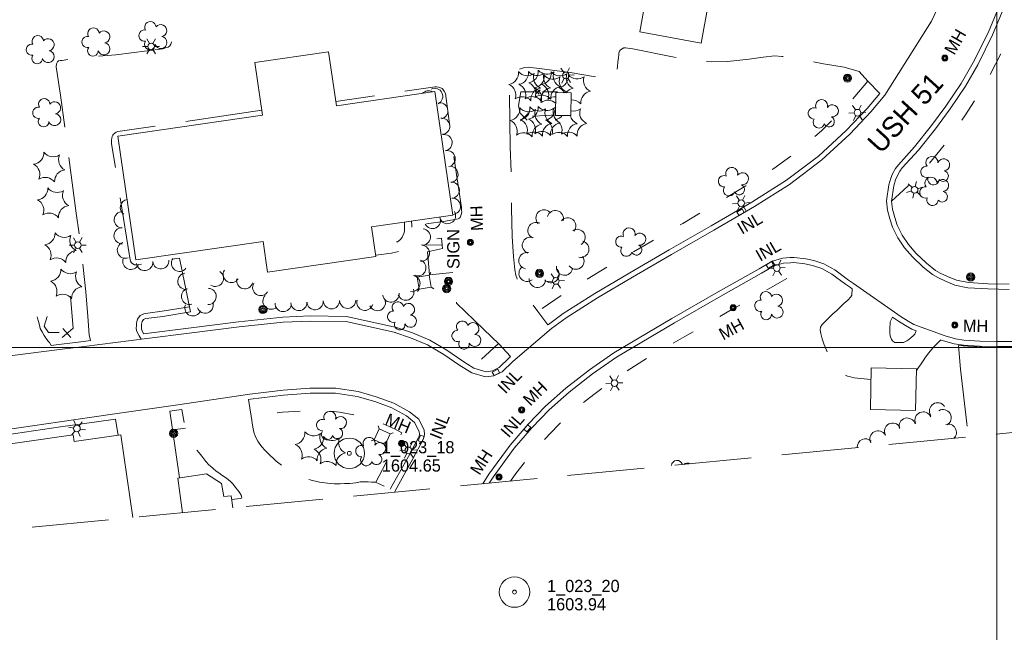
# Model space of a CAD drawing. Header units: feet. Extents: x 186943 to 189447, y 249149 to 251000.
# Tile 5 of 9: x 188020 to 188504, y 249860 to 250161. Entities that reach past the tile are written whole.
import ezdxf
from ezdxf.enums import TextEntityAlignment as Align

# ---------------------------------------------------------------- set-up
doc = ezdxf.new("R2010")
doc.units = ezdxf.units.FT
doc.header["$MEASUREMENT"] = 0
for name, pattern in [('DGN Style 3', [52.919246, 37.799462, -15.119785]), ('DGN Style 4', [60.516938, 30.239569, -15.119785, 0.037799, -15.119785]), ('DGN Style 5', [26.459623, 11.339838, -15.119785])]:
    doc.linetypes.add(name, pattern=pattern)
for name, color, linetype, lineweight in [('E_DRN_Grate', 151, 'Continuous', 0), ('E_DWY', 73, 'DGN Style 3', 0), ('E_LAND_Vegetation', 21, 'Continuous', 0), ('E_MAP_GridLines', 251, 'Continuous', 0), ('E_MAP_Limits', 21, 'DGN Style 3', 0), ('E_MAP_PassPoints', 40, 'Continuous', 0), ('E_MISCPROP', 40, 'Continuous', 0), ('E_MISCPROP_HvyLine', 54, 'Continuous', 13), ('E_MISCPROP_Railing', 40, 'Continuous', 0), ('E_PATH_Sidewalk', 73, 'DGN Style 5', 0), ('E_RDWY', 40, 'Continuous', 13), ('E_RDWY_Name', 221, 'Continuous', 0), ('E_UTL_AboveGroundPipe', 40, 'DGN Style 4', 0)]:
    doc.layers.add(name, color=color, linetype=linetype, lineweight=lineweight)
doc.styles.add('Style-IGR_FONT_0', font='IGR_FONT_0.shx')

# ---------------------------------------------------------------- blocks, each defined once
blk = doc.blocks.new('PP')
at = {"layer": 'E_MAP_PassPoints', "color": 40, "linetype": 'Continuous', "lineweight": 0}
for radius in [7.5, 0.96]:
    blk.add_circle((0, 0), radius, dxfattribs=at)
blk = doc.blocks.new('TREE')
at = {"layer": 'E_LAND_Vegetation', "color": 93, "linetype": 'Continuous', "lineweight": 0}
for centre, radius, start, end in [((-1.47, 4.28), 2.78, 1.3945, 209.1675), ((3.57, 2.42), 2.97, 278.4237, 139.6575), ((-4.47, 0.2), 2.78, 78.0716, 279.0826), ((-2.01, -4.2), 2.61, 140.7797, 358.7123), ((3.46, -3.43), 2.97, 196.0745, 79.0477)]:
    blk.add_arc(centre, radius, start, end, dxfattribs=at)
blk = doc.blocks.new('LTP')
at = {"layer": 'E_MISCPROP', "color": 20, "linetype": 'Continuous', "lineweight": 0}
for p, q in [((-1.64, 0.07), (-4.24, 0.14)), ((-0.8, 1.43), (-2, 3.73)), ((0.9, 1.42), (2.27, 3.65)), ((-0.88, -1.42), (-2.24, -3.61)), ((0.76, -1.47), (2, -3.65)), ((1.64, -0.02), (4.16, -0.09))]:
    blk.add_line(p, q, dxfattribs=at)
blk.add_circle((0, 0), 1.64, dxfattribs=at)
blk = doc.blocks.new('INLT')
at = {"layer": 'E_MISCPROP_Railing', "color": 40, "linetype": 'Continuous', "lineweight": 0, "flags": 128}
blk.add_lwpolyline([(3, -2), (3, 0), (0, 0), (0, -2), (3, -2)], dxfattribs=at)
blk = doc.blocks.new('INL_2')
at = {"layer": 'E_MISCPROP_Railing', "color": 40, "linetype": 'Continuous', "lineweight": 0, "style": 'Style-IGR_FONT_0'}
blk.add_text('INL', height=6, rotation=360, dxfattribs=at).set_placement((-5.74, -3.01))
blk = doc.blocks.new('INL_3')
at = {"layer": 'E_MISCPROP_Railing', "color": 40, "linetype": 'Continuous', "lineweight": 0, "style": 'Style-IGR_FONT_0'}
blk.add_text('INL', height=6, rotation=0, dxfattribs=at).set_placement((-5.74, -3.01))
blk = doc.blocks.new('INL_4')
at = {"layer": 'E_MISCPROP_Railing', "color": 40, "linetype": 'Continuous', "lineweight": 0, "style": 'Style-IGR_FONT_0'}
blk.add_text('INL', height=6, rotation=360, dxfattribs=at).set_placement((-5.74, -3.01))
blk = doc.blocks.new('INL_5')
at = {"layer": 'E_MISCPROP_Railing', "color": 40, "linetype": 'Continuous', "lineweight": 0, "style": 'Style-IGR_FONT_0'}
blk.add_text('INL', height=6, rotation=0.0003, dxfattribs=at).set_placement((-5.74, -3.01))
blk = doc.blocks.new('INL_6')
at = {"layer": 'E_MISCPROP_Railing', "color": 40, "linetype": 'Continuous', "lineweight": 0, "style": 'Style-IGR_FONT_0'}
blk.add_text('INL', height=6, rotation=359.9999, dxfattribs=at).set_placement((-5.74, -3.01))
blk = doc.blocks.new('MHO_3')
at = {"layer": 'E_DRN_Grate', "color": 20, "linetype": 'Continuous', "lineweight": 0}
for centre, radius in [((0.06, 0.01), 1.5), ((0.07, 0.01), 1.22), ((0.06, 0), 0.968), ((0.03, -0.01), 0.605)]:
    blk.add_circle(centre, radius, dxfattribs=at)
blk = doc.blocks.new('MHT_3')
at = {"layer": 'E_DRN_Grate', "color": 20, "linetype": 'Continuous', "lineweight": 0, "style": 'Style-IGR_FONT_0'}
blk.add_text('MH', height=6, rotation=359.9999, dxfattribs=at).set_placement((-0.08, -3.13), align=Align.CENTER)
blk = doc.blocks.new('MHO_4')
at = {"layer": 'E_DRN_Grate', "color": 20, "linetype": 'Continuous', "lineweight": 0}
for centre, radius in [((0.06, 0.01), 1.5), ((0.07, 0.01), 1.22), ((0.06, 0), 0.968), ((0.03, -0.01), 0.605)]:
    blk.add_circle(centre, radius, dxfattribs=at)
blk = doc.blocks.new('MHT_4')
at = {"layer": 'E_DRN_Grate', "color": 20, "linetype": 'Continuous', "lineweight": 0, "style": 'Style-IGR_FONT_0'}
blk.add_text('MH', height=6, rotation=359.9999, dxfattribs=at).set_placement((-0.08, -3.13), align=Align.CENTER)
blk = doc.blocks.new('MHO_5')
at = {"layer": 'E_DRN_Grate', "color": 20, "linetype": 'Continuous', "lineweight": 0}
for centre, radius in [((0.06, 0.01), 1.5), ((0.07, 0.01), 1.22), ((0.06, 0), 0.968), ((0.03, -0.01), 0.605)]:
    blk.add_circle(centre, radius, dxfattribs=at)
blk = doc.blocks.new('MHT_5')
at = {"layer": 'E_DRN_Grate', "color": 20, "linetype": 'Continuous', "lineweight": 0, "style": 'Style-IGR_FONT_0'}
blk.add_text('MH', height=6, rotation=359.9999, dxfattribs=at).set_placement((-0.08, -3.13), align=Align.CENTER)
blk = doc.blocks.new('MHO_6')
at = {"layer": 'E_DRN_Grate', "color": 20, "linetype": 'Continuous', "lineweight": 0}
for centre, radius in [((0.06, 0.01), 1.5), ((0.07, 0.01), 1.22), ((0.06, 0), 0.968), ((0.03, -0.01), 0.605)]:
    blk.add_circle(centre, radius, dxfattribs=at)
blk = doc.blocks.new('MHT_6')
at = {"layer": 'E_DRN_Grate', "color": 20, "linetype": 'Continuous', "lineweight": 0, "style": 'Style-IGR_FONT_0'}
blk.add_text('MH', height=6, rotation=359.9999, dxfattribs=at).set_placement((-0.08, -3.13), align=Align.CENTER)
blk = doc.blocks.new('PED')
at = {"layer": 'E_UTL_AboveGroundPipe', "color": 101, "linetype": 'Continuous', "lineweight": 13}
for p, q in [((-3.12, 2.9), (-4.17, 3.96)), ((2.88, 2.9), (3.95, 3.96)), ((-4.18, -4.16), (-3.12, -3.1)), ((3.94, -4.16), (2.88, -3.1))]:
    blk.add_line(p, q, dxfattribs=at)
at = {"layer": 'E_UTL_AboveGroundPipe', "color": 101, "linetype": 'Continuous', "lineweight": 13, "flags": 128}
blk.add_lwpolyline([(-3.12, -3.1), (2.88, -3.1), (2.88, 2.9), (-3.12, 2.9)], close=True, dxfattribs=at)
blk = doc.blocks.new('TREE_1')
at = {"layer": 'E_LAND_Vegetation', "color": 93, "linetype": 'Continuous', "lineweight": 0}
for centre, radius, start, end in [((-1.47, 4.28), 2.78, 1.3945, 209.1674), ((3.57, 2.42), 2.97, 278.4236, 139.6574), ((-4.47, 0.2), 2.78, 78.0715, 279.0825), ((-2.01, -4.2), 2.61, 140.7796, 358.7122), ((3.46, -3.43), 2.97, 196.0744, 79.0476)]:
    blk.add_arc(centre, radius, start, end, dxfattribs=at)
blk = doc.blocks.new('PINEL')
at = {"layer": 'E_LAND_Vegetation', "color": 93, "linetype": 'Continuous', "lineweight": 0}
for centre, start, end in [((-8.14, 7.32), 275.2112, 0.9761), ((2.26, 10.71), 215.2112, 300.9761), ((10.41, 3.41), 155.2112, 240.9761), ((-10.4, -3.39), 335.2112, 60.9761), ((8.15, -7.3), 95.2112, 180.9761), ((-2.25, -10.7), 35.2112, 120.9761)]:
    blk.add_arc(centre, 5.72, start, end, dxfattribs=at)
blk = doc.blocks.new('LTP_1')
at = {"layer": 'E_MISCPROP', "color": 20, "linetype": 'Continuous', "lineweight": 0}
for p, q in [((-1.63, 0.07), (-4.24, 0.14)), ((-0.8, 1.43), (-2, 3.73)), ((0.9, 1.42), (2.27, 3.65)), ((-0.88, -1.42), (-2.24, -3.61)), ((0.76, -1.47), (2, -3.65)), ((1.64, -0.02), (4.16, -0.09))]:
    blk.add_line(p, q, dxfattribs=at)
blk.add_circle((0, 0), 1.64, dxfattribs=at)
blk = doc.blocks.new('POLE')
at = {"layer": 'E_MISCPROP', "color": 20, "linetype": 'Continuous', "lineweight": 0}
for centre, radius in [((-0.01, 0.02), 2.02), ((-0.01, 0.03), 1.52), ((0, -0.01), 1.01), ((0, 0), 0.502)]:
    blk.add_circle(centre, radius, dxfattribs=at)
blk = doc.blocks.new('LTP_3')
at = {"layer": 'E_MISCPROP', "color": 20, "linetype": 'Continuous', "lineweight": 0}
for p, q in [((-1.63, 0.07), (-4.24, 0.14)), ((-0.8, 1.43), (-2, 3.73)), ((0.9, 1.42), (2.27, 3.65)), ((-0.88, -1.42), (-2.24, -3.61)), ((0.76, -1.47), (2, -3.65)), ((1.64, -0.02), (4.16, -0.09))]:
    blk.add_line(p, q, dxfattribs=at)
blk.add_circle((0, 0), 1.64, dxfattribs=at)
blk = doc.blocks.new('TREE_2')
at = {"layer": 'E_LAND_Vegetation', "color": 93, "linetype": 'Continuous', "lineweight": 0}
for centre, radius, start, end in [((-1.47, 4.28), 2.78, 1.3946, 209.1676), ((3.57, 2.42), 2.97, 278.4237, 139.6576), ((-4.47, 0.2), 2.78, 78.0716, 279.0827), ((-2.01, -4.2), 2.61, 140.7798, 358.7124), ((3.46, -3.43), 2.97, 196.0746, 79.0478)]:
    blk.add_arc(centre, radius, start, end, dxfattribs=at)
blk = doc.blocks.new('PINEL_1')
at = {"layer": 'E_LAND_Vegetation', "color": 93, "linetype": 'Continuous', "lineweight": 0}
for centre, start, end in [((-8.14, 7.32), 275.2114, 0.9763), ((2.26, 10.71), 215.2114, 300.9763), ((10.41, 3.41), 155.2114, 240.9763), ((-10.4, -3.39), 335.2114, 60.9763), ((8.15, -7.3), 95.2114, 180.9763), ((-2.25, -10.7), 35.2114, 120.9763)]:
    blk.add_arc(centre, 5.72, start, end, dxfattribs=at)
blk = doc.blocks.new('POLE_1')
at = {"layer": 'E_MISCPROP', "color": 20, "linetype": 'Continuous', "lineweight": 0}
for centre, radius in [((-0.01, 0.02), 2.02), ((-0.01, 0.03), 1.52), ((0, -0.01), 1.01), ((0, 0), 0.502)]:
    blk.add_circle(centre, radius, dxfattribs=at)
blk = doc.blocks.new('SIGN_2')
at = {"layer": 'E_MISCPROP', "color": 20, "linetype": 'Continuous', "lineweight": 0, "style": 'Style-IGR_FONT_0'}
blk.add_text('SIGN', height=6, rotation=359.9999, dxfattribs=at).set_placement((-9.61, -0.01), align=Align.MIDDLE_LEFT)
blk = doc.blocks.new('POLE_2')
at = {"layer": 'E_MISCPROP', "color": 20, "linetype": 'Continuous', "lineweight": 0}
for centre, radius in [((-0.01, 0.02), 2.02), ((-0.01, 0.03), 1.52), ((0, -0.01), 1.01), ((0, 0), 0.502)]:
    blk.add_circle(centre, radius, dxfattribs=at)
blk = doc.blocks.new('TREE_3')
at = {"layer": 'E_LAND_Vegetation', "color": 93, "linetype": 'Continuous', "lineweight": 0}
for centre, radius, start, end in [((-1.47, 4.28), 2.78, 1.3946, 209.1675), ((3.57, 2.42), 2.97, 278.4237, 139.6575), ((-4.47, 0.2), 2.78, 78.0716, 279.0826), ((-2.01, -4.2), 2.61, 140.7797, 358.7123), ((3.46, -3.43), 2.97, 196.0745, 79.0477)]:
    blk.add_arc(centre, radius, start, end, dxfattribs=at)
blk = doc.blocks.new('LTP_5')
at = {"layer": 'E_MISCPROP', "color": 20, "linetype": 'Continuous', "lineweight": 0}
for p, q in [((-1.64, 0.07), (-4.24, 0.14)), ((-0.8, 1.43), (-2, 3.73)), ((0.9, 1.42), (2.27, 3.65)), ((-0.88, -1.42), (-2.24, -3.61)), ((0.76, -1.47), (2, -3.65)), ((1.64, -0.02), (4.16, -0.09))]:
    blk.add_line(p, q, dxfattribs=at)
blk.add_circle((0, 0), 1.64, dxfattribs=at)
blk = doc.blocks.new('POLE_4')
at = {"layer": 'E_MISCPROP', "color": 20, "linetype": 'Continuous', "lineweight": 0}
for centre, radius in [((-0.01, 0.02), 2.02), ((-0.01, 0.03), 1.52), ((0, -0.01), 1.01), ((0, 0), 0.502)]:
    blk.add_circle(centre, radius, dxfattribs=at)
blk = doc.blocks.new('POLE_6')
at = {"layer": 'E_MISCPROP', "color": 20, "linetype": 'Continuous', "lineweight": 0}
for centre, radius in [((-0.01, 0.02), 2.02), ((-0.01, 0.03), 1.52), ((0, -0.01), 1.01), ((0, 0), 0.502)]:
    blk.add_circle(centre, radius, dxfattribs=at)
blk = doc.blocks.new('LTP_7')
at = {"layer": 'E_MISCPROP', "color": 20, "linetype": 'Continuous', "lineweight": 0}
for p, q in [((-1.64, 0.07), (-4.24, 0.14)), ((-0.8, 1.43), (-2, 3.73)), ((0.9, 1.42), (2.27, 3.65)), ((-0.88, -1.42), (-2.24, -3.61)), ((0.76, -1.47), (2, -3.65)), ((1.64, -0.02), (4.16, -0.09))]:
    blk.add_line(p, q, dxfattribs=at)
blk.add_circle((0, 0), 1.64, dxfattribs=at)
blk = doc.blocks.new('TREE_6')
at = {"layer": 'E_LAND_Vegetation', "color": 93, "linetype": 'Continuous', "lineweight": 0}
for centre, radius, start, end in [((-1.47, 4.28), 2.78, 1.3945, 209.1675), ((3.57, 2.42), 2.97, 278.4236, 139.6575), ((-4.47, 0.2), 2.78, 78.0715, 279.0825), ((-2.01, -4.2), 2.61, 140.7796, 358.7122), ((3.46, -3.43), 2.97, 196.0744, 79.0477)]:
    blk.add_arc(centre, radius, start, end, dxfattribs=at)
blk = doc.blocks.new('MHO_16')
at = {"layer": 'E_DRN_Grate', "color": 20, "linetype": 'Continuous', "lineweight": 0}
for centre, radius in [((0.06, 0.01), 1.5), ((0.07, 0.01), 1.22), ((0.06, 0), 0.968), ((0.03, -0.01), 0.605)]:
    blk.add_circle(centre, radius, dxfattribs=at)
blk = doc.blocks.new('MHT_15')
at = {"layer": 'E_DRN_Grate', "color": 20, "linetype": 'Continuous', "lineweight": 0, "style": 'Style-IGR_FONT_0'}
blk.add_text('MH', height=6, rotation=0.0001, dxfattribs=at).set_placement((-0.08, -3.13), align=Align.CENTER)
blk = doc.blocks.new('MHO_18')
at = {"layer": 'E_DRN_Grate', "color": 20, "linetype": 'Continuous', "lineweight": 0}
for centre, radius in [((0.06, 0.01), 1.5), ((0.07, 0.01), 1.22), ((0.06, 0), 0.968), ((0.03, -0.01), 0.605)]:
    blk.add_circle(centre, radius, dxfattribs=at)
blk = doc.blocks.new('MHT_17')
at = {"layer": 'E_DRN_Grate', "color": 20, "linetype": 'Continuous', "lineweight": 0, "style": 'Style-IGR_FONT_0'}
blk.add_text('MH', height=6, rotation=360, dxfattribs=at).set_placement((-0.08, -3.13), align=Align.CENTER)
blk = doc.blocks.new('MHO_19')
at = {"layer": 'E_DRN_Grate', "color": 20, "linetype": 'Continuous', "lineweight": 0}
for centre, radius in [((0.06, 0.01), 1.5), ((0.07, 0.01), 1.22), ((0.06, 0), 0.968), ((0.03, -0.01), 0.605)]:
    blk.add_circle(centre, radius, dxfattribs=at)
blk = doc.blocks.new('MHT_18')
at = {"layer": 'E_DRN_Grate', "color": 20, "linetype": 'Continuous', "lineweight": 0, "style": 'Style-IGR_FONT_0'}
blk.add_text('MH', height=6, rotation=0.0001, dxfattribs=at).set_placement((-0.08, -3.13), align=Align.CENTER)

msp = doc.modelspace()

# ---------------------------------------------------------------- linework, layer by layer
at = {"layer": 'E_DWY', "color": 51, "linetype": 'DGN Style 3', "lineweight": 0, "flags": 128}
for points in [[(188054.3, 250003.46), (188053.71, 250006.38), (188053.07, 250015.25), (188052.06, 250027.48), (188050.35, 250043.66), (188047.35, 250066.19), (188043.6, 250094.72), (188039.64, 250124.12), (188037.42, 250138.16), (188037.65, 250139.55), (188038.08, 250140.6), (188038.66, 250141), (188039.59, 250141.18), (188040.45, 250141.25), (188048.01, 250142.36), (188066.82, 250144.09), (188089.89, 250147.01), (188091.28, 250147.43), (188092.5, 250147.84), (188093.3, 250148.41), (188093.82, 250149.23), (188094.1, 250150.21), (188094.14, 250150.95), (188092.82, 250163.01), (188090.69, 250174.48), (188089.36, 250184.49), (188088.55, 250192.09), (188087.78, 250197.92), (188086.14, 250209.79), (188083.61, 250227.36), (188082.33, 250236.06), (188083.61, 250236.28), (188104.44, 250237.88), (188126.11, 250239.45), (188142.3, 250241.32), (188155.29, 250242.59), (188164.71, 250243.83), (188177.88, 250244.89), (188187.32, 250245.42), (188196.4, 250246.08), (188207.49, 250247.72), (188221.7, 250248.07), (188229.35, 250247.95), (188230.35, 250248.16), (188231.33, 250248.4), (188232.26, 250248.64), (188232.91, 250248.84), (188233.21, 250249.11), (188233.39, 250249.56), (188233.49, 250250.37), (188233.5, 250251.39), (188233.54, 250252.51), (188233.55, 250253.48), (188233.51, 250254.99), (188233.5, 250256.31), (188233.44, 250257.01), (188232.88, 250262.23)], [(188442.45, 250125.06), (188436.56, 250131.12), (188432.31, 250135.79), (188424.92, 250137.91), (188414.72, 250139.65), (188407.93, 250140.9), (188400.3, 250142.14), (188394.3, 250143.28), (188390.91, 250143.46), (188385.09, 250142.9), (188378.18, 250141.89), (188367.51, 250140.81), (188359.57, 250140.5), (188351.53, 250141.09), (188340.53, 250143.04), (188321.1, 250146.91), (188317.48, 250147.49), (188316.66, 250147.42), (188314.97, 250146.4), (188314.51, 250145.8), (188314.23, 250144.88), (188314.17, 250144.04), (188314.05, 250142.73), (188313.73, 250140.38), (188313.47, 250138.38), (188313.26, 250136.53), (188313.09, 250134.88), (188312.89, 250133.58), (188312.74, 250132.9), (188312.46, 250132.12), (188312.23, 250131.86), (188311.74, 250131.58), (188303.73, 250133.01), (188290.16, 250135.27), (188276.35, 250137.19), (188269.62, 250137.95), (188267.84, 250137.86), (188265.32, 250137.01), (188262.03, 250134.78), (188260.3, 250132.49), (188260.34, 250125.87), (188260.78, 250098.65), (188261.32, 250079.73), (188261.39, 250068.54), (188261.69, 250054.71), (188262.32, 250044.79), (188263.02, 250038.3), (188263.55, 250035.7), (188264.19, 250033.8), (188264.79, 250032.38), (188266.86, 250028.17), (188274.29, 250017.82), (188279.31, 250011.17)], [(188228.97, 250062.22), (188235.09, 250063.34), (188235.79, 250063.76), (188236.27, 250064.35), (188236.95, 250066.63), (188236.83, 250067.59), (188236.71, 250068.95), (188233.38, 250091.69), (188228.86, 250124.99), (188228.27, 250126.18), (188227.67, 250127.06), (188227.21, 250127.4), (188226.08, 250128.01), (188225.54, 250128.16), (188224.44, 250128.34), (188223.86, 250128.33), (188175.01, 250121.07)], [(188138.54, 250116.85), (188067.79, 250106.26), (188067.03, 250105.95), (188066.5, 250105.69), (188066.09, 250105.4), (188065.71, 250105.02), (188065.41, 250104.58), (188065.04, 250103.9), (188064.79, 250103.04), (188064.66, 250102.08), (188064.66, 250101.45), (188064.69, 250100.8), (188064.73, 250100.19), (188073.66, 250044.15), (188073.78, 250043.39), (188074.06, 250042.51), (188074.48, 250041.74), (188075.12, 250041.16), (188075.93, 250040.78), (188076.9, 250040.75), (188078.16, 250040.89), (188079.99, 250041.18), (188098.07, 250044.05)], [(188260.94, 249995.63), (188255.33, 250001.67), (188247.58, 250009.13), (188234.36, 250021.92), (188233.35, 250028.56), (188232.81, 250036.99), (188221.1, 250035.76), (188220.11, 250047.2), (188227.47, 250048.73), (188226.91, 250053.87), (188219.51, 250052.64), (188217.91, 250060.64), (188228.97, 250062.22)], [(188103.46, 250017.65), (188098.07, 250044.05)], [(188428.94, 250028.89), (188428.76, 250025.89), (188428.17, 250024.95), (188426.69, 250023.33), (188424.87, 250021.69), (188423.2, 250020.12), (188421.31, 250018.33), (188419.45, 250016.62), (188417.62, 250014.84), (188415.74, 250013.09), (188414.13, 250011.37), (188413.36, 250010.14), (188413.22, 250008.82), (188413.47, 250006.96), (188414.21, 250004.33), (188414.95, 250001.89), (188416.21, 249998.75), (188417.31, 249996.34), (188418.61, 249993.95), (188419.98, 249991.42), (188421.04, 249989.71), (188422.26, 249988.26), (188423.71, 249987.31), (188425.22, 249986.61), (188426.58, 249986.06), (188428.06, 249985.67), (188429.29, 249985.32), (188429.95, 249985.14), (188438.12, 249984.29)], [(188079.33, 250004.2), (188078.21, 250005.81), (188077.54, 250007.23), (188077.05, 250008.39), (188076.88, 250009.62), (188076.9, 250010.95), (188076.96, 250011.9), (188077.11, 250012.81), (188077.54, 250014.04), (188078.77, 250015.79), (188080.61, 250016.68), (188082.6, 250017.03), (188089.64, 250017.87), (188103.08, 250020.02)], [(188035.02, 250001.03), (188034.23, 250002.47), (188033.44, 250003.41), (188032.51, 250004.56), (188031.5, 250006.05), (188030.51, 250007.78), (188029.67, 250009.49), (188029.25, 250011.14), (188028.82, 250012.9), (188028.35, 250014.43), (188028.16, 250015.23)], [(188080.47, 250006.87), (188079.83, 250008.25), (188079.48, 250009.06), (188079.39, 250009.77), (188079.4, 250010.85), (188079.45, 250011.61), (188079.54, 250012.19), (188079.78, 250012.89), (188080.44, 250013.82), (188081.39, 250014.28), (188082.97, 250014.56), (188089.98, 250015.39), (188103.48, 250017.55)], [(188460.29, 250008.33), (188459.68, 250006.59), (188458.93, 250005.86), (188457.95, 250004.95), (188456.76, 250004), (188455.74, 250003.29), (188454.16, 250002.5), (188449.9, 250002.6), (188448.91, 250003.12), (188448.19, 250004.04), (188447.65, 250005.78), (188447.48, 250007.07), (188447.42, 250008.67), (188447.41, 250009.8), (188447.53, 250012.08), (188447.55, 250012.3), (188447.58, 250012.68), (188448.74, 250015.03)], [(188472.42, 250003.86), (188469.03, 250000.43), (188468.08, 249999.3), (188466.53, 249997.42), (188464.96, 249995.34), (188463.77, 249993.5), (188462.76, 249992), (188461.48, 249990.18), (188460.5, 249988.82)], [(188481.34, 249999.02), (188481.1, 250000.99), (188492.71, 250000.22), (188511.52, 250000.1), (188511.5, 250000.52)], [(188481.34, 249999.02), (188482.21, 249989.36), (188485.2, 249962.67), (188486.15, 249956.13)], [(188132.01, 249974.45), (188133.3, 249966.24), (188134.12, 249960.83), (188134.65, 249958.47), (188135.56, 249956.16), (188136.56, 249954.05), (188137.57, 249952.49), (188138.74, 249951.09), (188139.89, 249949.77), (188141.34, 249948.28), (188145.71, 249944.24), (188148.32, 249942.24), (188150.28, 249940.83), (188152.56, 249939.4), (188155.28, 249937.98), (188157.61, 249936.8), (188159.34, 249936.18), (188161.69, 249935.21), (188163.46, 249934.63), (188165.63, 249934.15), (188166.94, 249933.92), (188170.94, 249933.42), (188174.11, 249933.11), (188177.05, 249933.1), (188179.23, 249933.12), (188181.94, 249933.26), (188184.84, 249933.6), (188187.03, 249933.95), (188189.35, 249934.06), (188190.88, 249933.99), (188192.51, 249933.93), (188194.53, 249933.86), (188201.77, 249930.47)], [(188123.74, 249925.31), (188128.17, 249925.85), (188128.61, 249926), (188128.76, 249926.37), (188128.4, 249927.42), (188127.66, 249928.71), (188126.83, 249929.89), (188125.73, 249931.29), (188124.5, 249932.82), (188123.4, 249934.04), (188122.07, 249935.13), (188120.72, 249936.14), (188119, 249937.25), (188117.43, 249938.44), (188116.14, 249939.33), (188114.73, 249940.51), (188113.43, 249941.64), (188112.54, 249942.4), (188111.13, 249944.01), (188109.1, 249946.58), (188107.72, 249948.29), (188106.72, 249949.62), (188105.7, 249951.13), (188104.93, 249952.32), (188104.16, 249953.52), (188103.24, 249954.9), (188102.39, 249956.49), (188101.94, 249957.6), (188101.63, 249958.39), (188101.29, 249959.33), (188100.94, 249960.7), (188099.33, 249969.64)], [(188066.65, 249964.9), (188067.99, 249956.87)], [(188093.38, 249968.77), (188094.75, 249959.82), (188098.16, 249935.94)]]:
    msp.add_lwpolyline(points, dxfattribs=at)
at = {"layer": 'E_LAND_Vegetation', "color": 93, "linetype": 'Continuous', "lineweight": 0}
for centre, radius, start, end in [((188275.2, 250135.03), 5.72, 280.4402, 6.2051), ((188285.25, 250139.37), 5.72, 220.4402, 306.2051), ((188294.02, 250132.83), 5.72, 160.4402, 246.2051), ((188271.75, 250133.38), 5.72, 280.4402, 6.2051), ((188273.93, 250124.17), 5.72, 340.4402, 66.2051), ((188281.8, 250137.71), 5.72, 220.4402, 306.2051), ((188283.65, 250133.53), 5.72, 280.4402, 6.2051), ((188290.58, 250131.18), 5.72, 160.4402, 246.2051), ((188293.69, 250137.86), 5.72, 220.4402, 306.2051), ((188302.47, 250131.33), 5.72, 160.4402, 246.2051), ((188220.52, 250122.33), 3.99, 60.4216, 136.1521), ((188223.58, 250123.59), 3.99, 295.5418, 115.5265), ((188270.48, 250122.51), 5.72, 340.4402, 66.2051), ((188282.37, 250122.67), 5.72, 28.4981, 66.2051), ((188289.3, 250120.31), 5.72, 100.4402, 117.1083), ((188292.75, 250121.96), 5.72, 100.4402, 143.2326), ((188301.2, 250120.46), 5.72, 100.4402, 186.2051), ((188226.12, 250116.46), 3.99, 284.8784, 104.8631), ((188279.26, 250115.98), 5.72, 47.4726, 126.2051), ((188282.7, 250117.63), 5.72, 85.4819, 126.2051), ((188291.15, 250116.13), 5.72, 40.4402, 94.7284), ((188277.07, 250117.59), 5.72, 280.4402, 6.2051), ((188287.12, 250121.93), 5.72, 220.4402, 225.4371), ((188291.84, 250122.07), 5.72, 257.7687, 306.2051), ((188300.62, 250115.53), 5.72, 160.4402, 246.2051), ((188227.06, 250108.9), 3.99, 275.3962, 95.3809), ((188275.8, 250106.73), 5.72, 340.4402, 66.2051), ((188281.79, 250117.74), 5.72, 280.4402, 321.4833), ((188280.52, 250106.87), 5.72, 340.4402, 66.2051), ((188294.62, 250104.52), 5.72, 100.4402, 186.2051), ((188295.9, 250115.39), 5.72, 192.7097, 246.2051), ((188299.34, 250104.67), 5.72, 100.4402, 186.2051), ((188284.58, 250100.19), 5.72, 40.4402, 126.2051), ((188289.3, 250100.33), 5.72, 40.4402, 126.2051), ((188228.2, 250100.84), 3.99, 280.0422, 100.0269), ((188229.75, 250092.96), 3.99, 281.6676, 101.6522), ((188231.1, 250085.23), 3.99, 278.097, 98.0817), ((188231.78, 250077.46), 3.99, 273.5085, 93.4932), ((188072.99, 250068.91), 3.99, 99.0502, 236.6497), ((188232.33, 250069.55), 3.99, 272.4646, 92.3451), ((188070, 250062.89), 3.99, 88.3205, 268.3052), ((188229.92, 250064.95), 3.99, 209.8837, 29.8683), ((188277.38, 250063.78), 4.03, 45.4106, 225.3953), ((188282.93, 250063.44), 4.03, 343.9088, 163.8935), ((188222.47, 250062.55), 3.99, 206.762, 25.647), ((188273.46, 250057.6), 4.03, 63.5199, 243.5046), ((188289, 250059.88), 4.03, 320.2503, 140.235), ((188069.87, 250055.06), 3.99, 92.2023, 272.1869), ((188217.52, 250054.46), 3.99, 263.8906, 83.8753), ((188293.58, 250054.2), 4.03, 301.2614, 121.2461), ((188270.7, 250050.37), 4.03, 71.8434, 251.8281), ((188295.43, 250048.4), 4.03, 256.5693, 76.5539), ((188071.51, 250047.93), 3.99, 109.3537, 289.3384), ((188217.02, 250046.48), 3.99, 264.3671, 84.3518), ((188074.24, 250042.44), 3.99, 157.7003, 337.6849), ((188080.98, 250041.87), 3.99, 186.0409, 6.0256), ((188088.92, 250042.7), 3.99, 185.713, 5.6977), ((188098.12, 250041.47), 3.99, 142.565, 322.5496), ((188215.33, 250039.25), 3.99, 250.4896, 70.4742), ((188268.98, 250042.78), 4.03, 79.3625, 259.3472), ((188293, 250042.57), 4.03, 214.0066, 33.9913), ((188115.77, 250034.08), 3.99, 236.2639, 56.2486), ((188123.58, 250036), 3.99, 148.6623, 328.647), ((188269.07, 250036.56), 4.03, 128.9019, 308.8866), ((188280.8, 250035.94), 4.03, 220.4378, 40.4225), ((188287.43, 250039.59), 4.03, 173.6703, 353.655), ((188101.28, 250032.66), 3.99, 98.5212, 278.5059), ((188130.2, 250032.92), 3.99, 165.6517, 345.6364), ((188212.43, 250031.52), 3.99, 260.0726, 80.0573), ((188274.12, 250033.59), 4.03, 173.521, 353.5057), ((188103.05, 250025.19), 3.99, 106.0716, 286.0563), ((188112.18, 250025.18), 3.99, 267.9302, 87.9149), ((188138.06, 250029.58), 3.99, 148.3451, 328.3298), ((188209.43, 250027.31), 3.99, 201.0241, 21.0088), ((188143.1, 250022.87), 3.99, 134.2248, 314.2095), ((188164.75, 250022.64), 3.99, 184.4762, 4.4609), ((188172.82, 250023.06), 3.99, 181.4376, 1.4222), ((188180.81, 250023.3), 3.99, 180.934, 0.9186), ((188189.26, 250022.31), 3.99, 165.2268, 345.2115), ((188195.42, 250022.15), 3.99, 204.2694, 24.2541), ((188202.09, 250026.32), 3.99, 186.6397, 6.6244), ((188104.72, 250019.58), 3.99, 159.3747, 339.3593), ((188110.73, 250020.91), 3.99, 198.304, 18.2887), ((188149.12, 250021.7), 3.99, 176.6924, 356.6771), ((188156.83, 250022.2), 3.99, 183.127, 3.1117), ((188470.94, 249968.89), 4.05, 33.7587, 213.7434), ((188473.54, 249965.51), 4.05, 300.1243, 120.1089), ((188455.98, 249961.37), 4.05, 15.9074, 195.8921), ((188463.78, 249964.39), 4.05, 23.6782, 203.6629), ((188448.79, 249958.89), 4.05, 28.1013, 208.0859), ((188476.13, 249958.35), 4.05, 313.8165, 107.5673), ((188435.4, 249951.11), 4.05, 44.7856, 183.941), ((188441.66, 249955.08), 4.05, 28.1013, 208.0859), ((188342.79, 249941.76), 2.78, 16.2254, 174.8094), ((188347.95, 249940.27), 2.97, 62.665, 128.3698)]:
    msp.add_arc(centre, radius, start, end, dxfattribs=at)
at = {"layer": 'E_MAP_GridLines', "color": 161, "linetype": 'Continuous', "lineweight": 0}
for p, q in [((188500, 249500), (188500, 251000)), ((187500, 250000), (189000, 250000))]:
    msp.add_line(p, q, dxfattribs=at)
at = {"layer": 'E_MAP_Limits', "color": 73, "linetype": 'DGN Style 3', "lineweight": 0, "flags": 128}
msp.add_lwpolyline([(187709.55, 249881.11), (188656.96, 249972.63), (188689.84, 249990.99), (188752.62, 250045.41), (188776.44, 250108.65), (188825.04, 250287.41)], dxfattribs=at)
at = {"layer": 'E_MISCPROP', "color": 20, "linetype": 'Continuous', "lineweight": 0}
msp.add_line((188227.25, 250050.51), (188219.2, 250050.36), dxfattribs=at)
at = {"layer": 'E_MISCPROP_HvyLine', "color": 241, "linetype": 'Continuous', "lineweight": 13, "flags": 128}
for points in [[(188304.15, 250180.11), (188314.15, 250234.48), (188352.61, 250227.41), (188350.5, 250215.9), (188364.6, 250213.31), (188365.54, 250218.4), (188383.73, 250215.05), (188381.55, 250203.17), (188383.3, 250202.85), (188380.72, 250188.83), (188378.78, 250189.18), (188374.78, 250167.39), (188358.39, 250170.41), (188354.59, 250149.75), (188324.4, 250155.3), (188328.15, 250175.69)], [(188076.69, 250043.16), (188139.23, 250052.27), (188141.44, 250037.09), (188194.72, 250044.86), (188192.6, 250059.4), (188232.55, 250065.22), (188223.7, 250125.98), (188175.32, 250118.93), (188171.45, 250145.5), (188135.13, 250140.21), (188138.9, 250114.32), (188067.83, 250103.97)], [(188283.17, 250125.44), (188283.07, 250114.2), (188290.61, 250114.13), (188290.71, 250125.37)], [(188438.24, 249990.08), (188460.52, 249989.63), (188460.1, 249969.13), (188437.83, 249969.58)]]:
    msp.add_lwpolyline(points, close=True, dxfattribs=at)
for points in [[(187999, 249909.07), (187993.24, 249949.63), (188045.79, 249957.1), (188046.26, 249953.79), (188069.31, 249957.06), (188075.09, 249916.42)], [(188099.6, 249918.79), (188097.27, 249935.8), (188111.4, 249937.91), (188118.75, 249933.2), (188119.88, 249926.78), (188123.45, 249927.15), (188124.36, 249921.18)]]:
    msp.add_lwpolyline(points, dxfattribs=at)
at = {"layer": 'E_MISCPROP_Railing', "color": 40, "linetype": 'Continuous', "lineweight": 0}
for p, q in [((188273.11, 250124.69), (188275.51, 250126.79)), ((188273.21, 250126.78), (188275.03, 250124.74)), ((188265.83, 250111.62), (188269.73, 250115.34)), ((188265.85, 250115.16), (188269.06, 250111.84)), ((188040.48, 250004.95), (188045.71, 250009.45)), ((188040.75, 250009.48), (188044.63, 250005.02))]:
    msp.add_line(p, q, dxfattribs=at)
at = {"layer": 'E_MISCPROP_Railing', "color": 40, "linetype": 'Continuous', "lineweight": 0, "flags": 128}
for points in [[(188265.9, 250125.78), (188264.76, 250119.12), (188265.71, 250115.1)], [(188265.9, 250125.78), (188272.35, 250125.81)], [(188276.61, 250125.83), (188278.61, 250125.84), (188283.95, 250125.75)], [(188271.66, 250113.79), (188278.75, 250114.11), (188283.07, 250114.45)], [(188045.75, 250009.5), (188044.5, 250025.28)], [(188033.02, 250015.32), (188031.57, 250010.54), (188033.76, 250007.43), (188038.88, 250007.39)]]:
    msp.add_lwpolyline(points, dxfattribs=at)
at = {"layer": 'E_PATH_Sidewalk', "color": 51, "linetype": 'DGN Style 5', "lineweight": 0, "flags": 128}
for points in [[(188448.3, 250072.02), (188454.2, 250077.41), (188459.76, 250082.66), (188465.35, 250089.01), (188470.52, 250095.1), (188477.31, 250103.73), (188484.23, 250113.94), (188490.59, 250123.72), (188495.87, 250132.48), (188503.55, 250147.55), (188510.86, 250163.42), (188515.75, 250178.43), (188519.65, 250189.72)], [(188436.66, 250131.01), (188430.2, 250123.45), (188425.61, 250118.28), (188413.84, 250106.69), (188403.32, 250097.5), (188390.34, 250088.13), (188376.66, 250079.53), (188361.81, 250070.72), (188345.54, 250061.08), (188327.55, 250050.77), (188312.2, 250041.9), (188296.14, 250032.29), (188287.19, 250026.64), (188274.32, 250017.79)], [(188208.68, 250061.75), (188208.7, 250060.61), (188208.78, 250058.85), (188208.74, 250057.29), (188208.46, 250056.08), (188207.68, 250054.42), (188206.79, 250053.27), (188205.28, 250052.13), (188203.78, 250051.61), (188202.56, 250051.36), (188201.62, 250051.17), (188200.53, 250051.02), (188199.13, 250050.92), (188198.52, 250054.98), (188193.37, 250054.12)], [(188194.63, 250045.44), (188202.38, 250046.41), (188205.08, 250047.09), (188206.7, 250047.53), (188209.4, 250049.01), (188210.29, 250049.87), (188211.42, 250051.95), (188212.1, 250054.02), (188212.31, 250055.7), (188212.35, 250057.77), (188212.37, 250060.04), (188212.22, 250062.26)], [(188260.94, 249934.37), (188263.56, 249938.05), (188268.95, 249945), (188275.08, 249952.15), (188284.35, 249961.89), (188293.72, 249970.58), (188301.87, 249976.99), (188311.9, 249984.57), (188328, 249994.77), (188347.72, 250006.15), (188370.21, 250019.02), (188388.66, 250029.39), (188405.62, 250039.34), (188406.06, 250041.12)], [(188254.98, 250002.01), (188250.52, 249997.93), (188246.44, 249994.17), (188242.55, 249990.16)], [(188194.59, 249933.83), (188197.98, 249940), (188202.83, 249949.2), (188205.79, 249954.97), (188207.51, 249958.05), (188204.2, 249959.95), (188198.24, 249962.57), (188192.28, 249964.85), (188184.17, 249966.92), (188176.82, 249968.23), (188170.33, 249969.14), (188160.6, 249968.86), (188148.79, 249968.3), (188133.34, 249965.98)], [(188101.01, 249960.44), (188094.79, 249959.54)]]:
    msp.add_lwpolyline(points, dxfattribs=at)
at = {"layer": 'E_RDWY', "color": 21, "linetype": 'Continuous', "lineweight": 13, "flags": 128}
for points in [[(188474.54, 250175.04), (188467.88, 250160.54), (188444.99, 250124.21), (188438.1, 250115.92), (188427.68, 250104.95), (188413.91, 250092.3), (188398.05, 250080.3), (188380.91, 250069.45), (188360.87, 250057.71), (188340.09, 250045.88), (188320.9, 250034.71), (188303.63, 250024.45), (188288.18, 250014.74), (188281.12, 250009.42), (188261.97, 249993.22), (188256.72, 249988.18), (188252.7, 249986.18), (188248.66, 249985.61), (188241.88, 249987.65), (188238.37, 249989.72), (188236.03, 249991.2), (188228.15, 249996.71), (188220.08, 250001.37), (188211.76, 250004.89), (188204.08, 250007.54)], [(188506.11, 250028.66), (188495.64, 250028.9), (188485.7, 250029.5), (188479.4, 250030.81), (188474.72, 250032.71), (188470.95, 250034.43), (188468.36, 250035.98), (188463.81, 250039.65), (188458.52, 250044.66), (188454.64, 250049.16), (188451.39, 250054.07), (188448.72, 250059.29), (188447.4, 250063.3), (188446.2, 250067.65), (188445.77, 250072.17), (188446.9, 250080.07), (188447.82, 250083.43), (188448.71, 250085.48), (188450.17, 250088.11), (188451.59, 250090), (188459.53, 250098.75), (188467.88, 250109.2), (188475.01, 250118.82), (188482.43, 250129.94), (188488.45, 250140.25), (188495.69, 250154.83), (188503.16, 250172.8)], [(188506.15, 250031.16), (188495.74, 250031.4), (188486.03, 250031.99), (188480.13, 250033.21), (188475.71, 250035), (188472.11, 250036.65), (188469.79, 250038.03), (188465.46, 250041.53), (188460.33, 250046.39), (188456.64, 250050.67), (188453.55, 250055.33), (188451.03, 250060.26), (188449.79, 250064.03), (188448.67, 250068.11), (188448.29, 250072.11), (188449.35, 250079.56), (188450.18, 250082.6), (188450.95, 250084.37), (188452.27, 250086.75), (188453.52, 250088.4), (188461.44, 250097.12), (188469.86, 250107.67), (188477.05, 250117.38), (188484.55, 250128.61), (188490.65, 250139.07), (188497.96, 250153.79), (188505.5, 250171.93)], [(188442.45, 250125.06), (188436.23, 250117.58), (188425.93, 250106.73), (188412.3, 250094.23), (188396.62, 250082.36), (188379.61, 250071.59), (188359.62, 250059.88), (188338.84, 250048.05), (188319.63, 250036.86), (188302.33, 250026.58), (188286.76, 250016.8), (188279.56, 250011.38), (188279.31, 250011.17)], [(188247.24, 249933.05), (188250.22, 249937.78), (188260.65, 249952.09), (188269.53, 249962.3), (188278.16, 249971.19), (188288.1, 249980.05), (188299.7, 249989.17), (188311.63, 249997.39), (188340.21, 250014.36), (188363.04, 250027.5), (188383.14, 250038.79), (188389.56, 250042.5), (188394.72, 250043.96), (188398.38, 250044.29), (188400.35, 250044.32), (188406.06, 250043.68), (188410.04, 250042.81), (188414.9, 250041.29), (188420.31, 250038.22), (188427.11, 250033.26), (188429.47, 250031.58), (188452.99, 250015.1), (188456.44, 250012.99), (188459.24, 250011.39), (188474.55, 250005.74), (188479.63, 250004.39), (188483.83, 250003.74), (188491.6, 250003.23), (188499.97, 250003.06), (188510.31, 250003.02)], [(188250.38, 249933.36), (188252.29, 249936.38), (188262.61, 249950.53), (188271.38, 249960.6), (188279.89, 249969.38), (188289.71, 249978.14), (188301.18, 249987.16), (188312.98, 249995.28), (188341.47, 250012.2), (188364.27, 250025.33), (188384.37, 250036.62), (188390.54, 250040.17), (188395.18, 250041.49), (188398.52, 250041.79), (188400.24, 250041.82), (188405.65, 250041.21), (188409.4, 250040.39), (188413.9, 250038.99), (188418.96, 250036.11), (188425.65, 250031.23), (188428.02, 250029.54), (188428.94, 250028.89)], [(188204.89, 250009.9), (188180.28, 250015.37), (188162.32, 250015.6), (188148.89, 250015.06), (188127.1, 250012.77), (188102.52, 250009.65), (188081.69, 250007.03), (188080.47, 250006.87)], [(188448.74, 250015.03), (188451.62, 250013.01), (188455.17, 250010.84), (188458.17, 250009.11), (188460.29, 250008.33)], [(188204.35, 250007.46), (188180, 250012.87), (188162.36, 250013.1), (188149.07, 250012.57), (188127.39, 250010.29), (188102.83, 250007.17), (188082.01, 250004.55), (188051.17, 250000.53), (188039.04, 249999.02), (188006.75, 249994.98), (187990.46, 249993.05), (187971.82, 249990.28)], [(188260.94, 249995.63), (188260.29, 249995.08), (188255.26, 249990.25), (188251.95, 249988.6), (188248.86, 249988.16), (188242.89, 249989.96), (188239.67, 249991.86), (188237.42, 249993.28), (188229.49, 249998.82), (188221.19, 250003.61), (188212.65, 250007.23), (188204.89, 250009.9)], [(188054.3, 250003.46), (188050.86, 250003.01), (188038.73, 250001.5), (188035.02, 250001.03)], [(188472.71, 250003.75), (188473.8, 250003.35), (188479.12, 250001.94), (188483.56, 250001.25), (188491.49, 250000.73), (188499.95, 250000.56), (188510.31, 250000.52), (188511.5, 250000.52)], [(187971.89, 249953.62), (188039.28, 249963.56), (188064.05, 249967.05), (188096.23, 249971.71), (188132.73, 249977.08), (188149.02, 249979.14), (188162.27, 249980.06), (188175.07, 249980.08), (188186.01, 249978.42), (188194.86, 249975.87), (188203.49, 249972.75), (188211.19, 249968.48), (188215.74, 249964.87), (188218.44, 249959.41), (188218.59, 249957.29), (188218.31, 249955.79), (188217.92, 249954.83), (188212.9, 249945.29), (188204.11, 249929.58), (188203.78, 249928.85)], [(188132.01, 249974.45), (188133.07, 249974.6), (188149.26, 249976.65), (188162.36, 249977.56), (188174.88, 249977.58), (188185.48, 249975.97), (188194.09, 249973.49), (188202.45, 249970.46), (188209.8, 249966.4), (188213.75, 249963.26), (188215.98, 249958.74), (188216.07, 249957.43), (188215.9, 249956.5), (188215.65, 249955.89), (188210.7, 249946.48), (188201.87, 249930.7), (188201.77, 249930.47)], [(188093.38, 249968.77), (188096.59, 249969.24), (188099.33, 249969.64)], [(187995.17, 249954.52), (188039.64, 249961.09), (188064.4, 249964.58), (188066.65, 249964.9)]]:
    msp.add_lwpolyline(points, dxfattribs=at)

# ---------------------------------------------------------------- block references
at = {"layer": 'E_DRN_Grate', "color": 20, "linetype": 'Continuous', "lineweight": 0}
for name, p, xscale, yscale, zscale, rotation in [('MHT_3', (188479.5, 250150.57), 1.000000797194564, 1.000000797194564, 1.000000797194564, 60.31991486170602), ('MHO_3', (188474.44, 250142.38), 1.000000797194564, 1.000000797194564, 1.000000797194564, 60.31991486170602), ('MHT_18', (188244.12, 250063.74), 0.9999995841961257, 0.9999995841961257, 0.9999995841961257, 91.66723184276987), ('MHO_19', (188241.17, 250051.71), 0.9999995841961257, 0.9999995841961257, 0.9999995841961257, 91.66723184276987), ('MHO_18', (188370.32, 250019.57), 1.000001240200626, 1.000001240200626, 1.000001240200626, 28.62302271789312), ('MHT_17', (188369.51, 250009.25), 1.000001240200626, 1.000001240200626, 1.000001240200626, 28.62302271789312), ('MHT_15', (188489.66, 250010.86), 1.000001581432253, 1.000001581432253, 1.000001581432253, 359.2310469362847), ('MHO_16', (188479.3, 250011.09), 1.000001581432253, 1.000001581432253, 1.000001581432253, 359.2310469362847), ('MHT_4', (188272.97, 249977.6), 1.000001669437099, 1.000001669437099, 1.000001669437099, 44.5830596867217), ('MHO_4', (188266.33, 249969.33), 1.000001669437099, 1.000001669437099, 1.000001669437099, 44.5830596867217), ('MHT_6', (188205.77, 249962.86), 0.9999945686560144, 0.9999945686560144, 0.9999945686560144, 337.5158984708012), ('MHO_6', (188207.33, 249952.86), 0.9999992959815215, 0.9999992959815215, 0.9999992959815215, 62.515796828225), ('MHT_5', (188246.45, 249943.88), 1.00000013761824, 1.00000013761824, 1.00000013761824, 57.35595661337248), ('MHO_5', (188255.26, 249936.33), 1.00000013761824, 1.00000013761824, 1.00000013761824, 57.35595661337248)]:
    msp.add_blockref(name, p, dxfattribs=dict(at, xscale=xscale, yscale=yscale, zscale=zscale, rotation=rotation))
at = {"layer": 'E_LAND_Vegetation', "color": 93, "linetype": 'Continuous', "lineweight": 0}
for name, p, xscale, yscale, zscale, rotation in [('TREE_2', (188085.38, 250153.41), 1.000001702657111, 1.000001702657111, 1.000001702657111, 1.634397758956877), ('TREE_2', (188030.02, 250146.47), 1.000001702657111, 1.000001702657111, 1.000001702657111, 1.634397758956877), ('TREE_2', (188057.41, 250150.27), 1.000001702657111, 1.000001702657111, 1.000001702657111, 1.634397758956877), ('PINEL', (188277.61, 250129.33), 1.00000051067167, 1.00000051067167, 1.00000051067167, 65.2289590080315), ('PINEL', (188267.86, 250128.58), 1.00000051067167, 1.00000051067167, 1.00000051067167, 65.2289590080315), ('PINEL', (188272.79, 250128.62), 1.00000051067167, 1.00000051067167, 1.00000051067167, 65.2289590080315), ('TREE_2', (188033.19, 250115.45), 1.000001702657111, 1.000001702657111, 1.000001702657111, 1.634397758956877), ('PINEL', (188268.5, 250110.82), 1.00000051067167, 1.00000051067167, 1.00000051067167, 65.2289590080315), ('PINEL', (188273.51, 250111.22), 1.00000051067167, 1.00000051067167, 1.00000051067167, 65.2289590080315), ('PINEL', (188277.51, 250111.49), 1.00000051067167, 1.00000051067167, 1.00000051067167, 65.2289590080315), ('TREE_1', (188414.56, 250114.76), 1.00000051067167, 1.00000051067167, 1.00000051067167, 65.2289590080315), ('PINEL_1', (188034.05, 250088.81), 1.000001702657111, 1.000001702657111, 1.000001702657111, 1.634397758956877), ('TREE_6', (188469.84, 250087.13), 1.000001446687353, 1.000001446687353, 1.000001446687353, 79.35989042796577), ('TREE_1', (188370.39, 250081.39), 1.00000051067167, 1.00000051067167, 1.00000051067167, 65.2289590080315), ('TREE_6', (188469.36, 250076.98), 1.000001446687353, 1.000001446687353, 1.000001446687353, 79.35989042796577), ('PINEL_1', (188035.99, 250071.26), 1.000001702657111, 1.000001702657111, 1.000001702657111, 1.634397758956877), ('PINEL_1', (188039.56, 250049.19), 1.000001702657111, 1.000001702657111, 1.000001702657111, 1.634397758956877), ('TREE_1', (188319.9, 250051.69), 1.00000051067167, 1.00000051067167, 1.00000051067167, 65.2289590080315), ('PINEL_1', (188042.44, 250031.33), 1.000001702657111, 1.000001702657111, 1.000001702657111, 1.634397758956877), ('TREE', (188388.25, 250020.69), 0.999999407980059, 0.999999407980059, 0.999999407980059, 4.093600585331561), ('TREE_3', (188207.65, 250015.79), 1.000000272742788, 1.000000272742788, 1.000000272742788, 9.740937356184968), ('TREE_3', (188239.28, 250006.35), 1.000000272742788, 1.000000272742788, 1.000000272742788, 9.740937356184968), ('TREE_1', (188172.75, 249961.45), 1.00000051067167, 1.00000051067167, 1.00000051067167, 65.2289590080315), ('PINEL', (188162.79, 249951.48), 1.00000051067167, 1.00000051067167, 1.00000051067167, 65.2289590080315), ('PINEL', (188172.02, 249949.16), 1.00000051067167, 1.00000051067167, 1.00000051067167, 65.2289590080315), ('TREE_1', (188192.01, 249948.66), 1.00000051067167, 1.00000051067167, 1.00000051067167, 65.2289590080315)]:
    msp.add_blockref(name, p, dxfattribs=dict(at, xscale=xscale, yscale=yscale, zscale=zscale, rotation=rotation))
at = {"layer": 'E_MAP_PassPoints', "color": 40, "linetype": 'Continuous', "lineweight": 0}
for p in [(188181.62, 249948.03), (188262.84, 249879.8)]:
    msp.add_blockref('PP', p, dxfattribs=at)
at = {"layer": 'E_MISCPROP', "color": 20, "linetype": 'Continuous', "lineweight": 0}
for name, p, xscale, yscale, zscale, rotation in [('LTP_3', (188084.15, 250148.15), 1.000001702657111, 1.000001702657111, 1.000001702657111, 1.634397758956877), ('LTP_1', (188288.07, 250133.92), 1.00000051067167, 1.00000051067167, 1.00000051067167, 65.2289590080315), ('POLE', (188426.61, 250132.55), 1.00000051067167, 1.00000051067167, 1.00000051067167, 65.2289590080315), ('LTP_1', (188431.49, 250115.57), 1.00000051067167, 1.00000051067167, 1.00000051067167, 65.2289590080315), ('LTP_7', (188459.59, 250077.62), 1.000001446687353, 1.000001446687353, 1.000001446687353, 79.35989042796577), ('LTP_1', (188374.3, 250071.07), 1.00000051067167, 1.00000051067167, 1.00000051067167, 65.2289590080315), ('SIGN_2', (188232.75, 250048.3), 0.9999940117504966, 0.9999940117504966, 0.9999940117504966, 90.22892042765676), ('LTP_3', (188048.12, 250050.39), 1.000001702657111, 1.000001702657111, 1.000001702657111, 1.634397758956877), ('LTP', (188391.83, 250039.17), 0.999999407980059, 0.999999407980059, 0.999999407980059, 4.093600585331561), ('POLE', (188275.15, 250036.52), 1.00000051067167, 1.00000051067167, 1.00000051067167, 65.2289590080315), ('LTP_1', (188283.2, 250032.79), 1.00000051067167, 1.00000051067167, 1.00000051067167, 65.2289590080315), ('POLE_1', (188230.4, 250032.55), 1.000001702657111, 1.000001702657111, 1.000001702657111, 1.634397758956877), ('POLE_6', (188487.21, 250034.72), 1.000001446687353, 1.000001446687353, 1.000001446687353, 79.35989042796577), ('POLE_2', (188229.49, 250029.04), 0.9999995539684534, 0.9999995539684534, 0.9999995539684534, 40.22875965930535), ('POLE_1', (188139.15, 250018.74), 1.000001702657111, 1.000001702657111, 1.000001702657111, 1.634397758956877), ('LTP', (188312, 249982.57), 0.999999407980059, 0.999999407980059, 0.999999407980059, 4.093600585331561), ('LTP_5', (188047.7, 249960.24), 1.000000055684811, 1.000000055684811, 1.000000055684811, 52.74654104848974), ('POLE_4', (188095.23, 249957.82), 1.000000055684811, 1.000000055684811, 1.000000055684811, 52.74654104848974), ('LTP_1', (188210.65, 249949.49), 1.00000051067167, 1.00000051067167, 1.00000051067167, 65.2289590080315)]:
    msp.add_blockref(name, p, dxfattribs=dict(at, xscale=xscale, yscale=yscale, zscale=zscale, rotation=rotation))
at = {"layer": 'E_MISCPROP_Railing', "color": 40, "linetype": 'Continuous', "lineweight": 0}
for name, p, xscale, yscale, zscale, rotation in [('INLT', (188375.84, 250066.48), 0.999999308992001, 0.999999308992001, 0.999999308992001, 210.4010320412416), ('INL_6', (188378.11, 250060.99), 0.999999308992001, 0.999999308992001, 0.999999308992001, 30.40103204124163), ('INL_2', (188387.14, 250047.63), 1.000000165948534, 1.000000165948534, 1.000000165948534, 29.96703547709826), ('INLT', (188386.63, 250040.81), 1.000000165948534, 1.000000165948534, 1.000000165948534, 29.96703547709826), ('INLT', (188255.52, 249987.58), 0.9999998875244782, 0.9999998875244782, 0.9999998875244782, 206.5336703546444), ('INL_5', (188260.12, 249983.15), 1.000000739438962, 1.000000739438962, 1.000000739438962, 46.53341706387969), ('INL_4', (188225.86, 249960.84), 0.9999993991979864, 0.9999993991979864, 0.9999993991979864, 68.43298582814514), ('INL_3', (188261.47, 249961.59), 0.9999983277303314, 0.9999983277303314, 0.9999983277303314, 48.98979263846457), ('INLT', (188267.42, 249959.86), 0.9999983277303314, 0.9999983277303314, 0.9999983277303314, 48.98979263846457), ('INLT', (188218.41, 249956.29), 0.9999993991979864, 0.9999993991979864, 0.9999993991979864, 248.4329858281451)]:
    msp.add_blockref(name, p, dxfattribs=dict(at, xscale=xscale, yscale=yscale, zscale=zscale, rotation=rotation))
at = {"layer": 'E_UTL_AboveGroundPipe', "color": 101, "linetype": 'Continuous', "lineweight": 13}
for p, xscale, yscale, zscale, rotation in [((188218.56, 250032.38), 1.000000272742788, 1.000000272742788, 1.000000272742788, 9.740937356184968), ((188197.72, 249956.3), 1.00000051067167, 1.00000051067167, 1.00000051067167, 65.2289590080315)]:
    msp.add_blockref('PED', p, dxfattribs=dict(at, xscale=xscale, yscale=yscale, zscale=zscale, rotation=rotation))

# ---------------------------------------------------------------- texts
at = {"layer": 'E_MAP_PassPoints', "color": 40, "linetype": 'Continuous', "lineweight": 0, "style": 'Style-IGR_FONT_0'}
for s, p in [('1_023_18', (188197.62, 249948.03)), ('1604.65', (188197.62, 249939.03)), ('1_023_20', (188278.84, 249879.8)), ('1603.94', (188278.84, 249870.8))]:
    msp.add_text(s, height=6, dxfattribs=at).set_placement(p)
at = {"layer": 'E_RDWY_Name', "style": 'Style-IGR_FONT_0', "width": 0.999978}
msp.add_text('USH 51', height=10, rotation=47.7655, dxfattribs=at).set_placement((188442.97, 250094.87))

doc.saveas('drawing.dxf')
